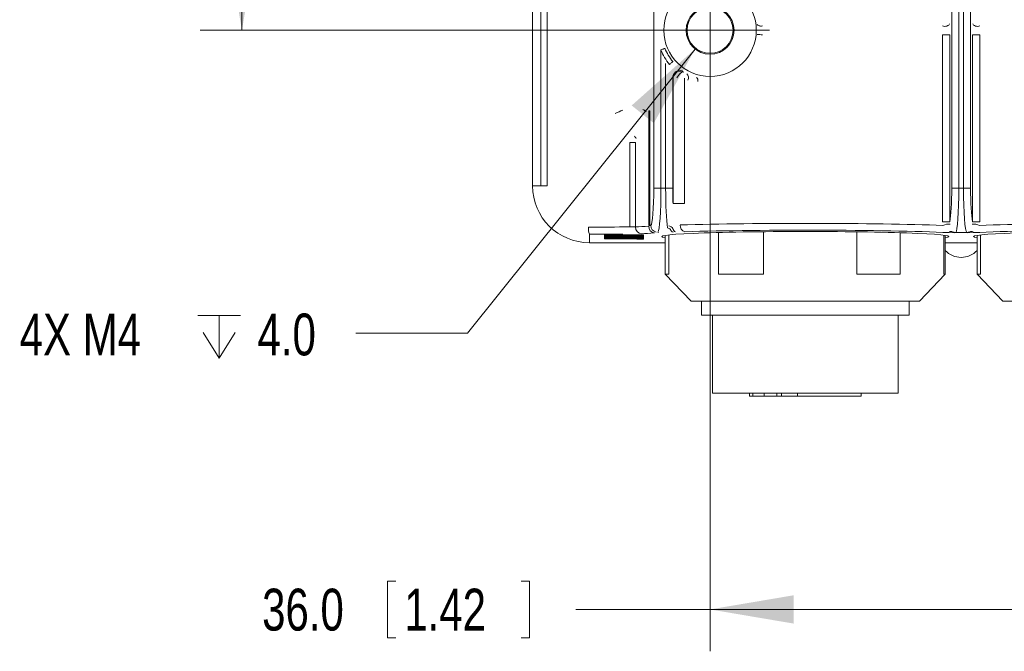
# Model space of a CAD drawing. Header units: millimetres. Extents: x 10 to 277, y 8 to 208.
# Tile 10 of 25: x 140 to 175, y 76 to 99. Entities that reach past the tile are written whole.
import ezdxf

# ---------------------------------------------------------------- set-up
doc = ezdxf.new("R2010")
doc.units = ezdxf.units.MM
doc.styles.add('SLDTEXTSTYLE0', font='TXT', dxfattribs={"width": 0.75})
doc.dimstyles.new('SLDDIMSTYLE1', dxfattribs={"dimtxt": 1.5, "dimasz": 3, "dimexe": 0, "dimexo": 0.0625, "dimgap": 0.375, "dimtad": 0, "dimtih": 1, "dimtoh": 1, "dimdec": 1, "dimlfac": 2, "dimrnd": 1e-09, "dimzin": 4, "dimdsep": 46, "dimtxsty": 'SLDTEXTSTYLE0', "dimsah": 1, "dimcen": 0.09, "dimadec": 0, "dimazin": 0, "dimtfac": 1, "dimtdec": 1, "dimtofl": 0, "dimtmove": 0, "dimatfit": 3, "dimfxl": 1, "dimtolj": 1, "dimtzin": 12, "dimarcsym": 0})
doc.dimstyles.new('SLDDIMSTYLE3', dxfattribs={"dimtxt": 1.5, "dimasz": 3, "dimexe": 0, "dimexo": 0.0625, "dimgap": 0.375, "dimtad": 0, "dimtih": 1, "dimtoh": 1, "dimdec": 1, "dimlfac": 2, "dimrnd": 1e-09, "dimzin": 12, "dimdsep": 46, "dimtxsty": 'SLDTEXTSTYLE0', "dimsah": 1, "dimcen": 0.09, "dimadec": 0, "dimazin": 0, "dimtfac": 1, "dimtdec": 1, "dimtmove": 0, "dimatfit": 3, "dimfxl": 1, "dimtolj": 1, "dimtzin": 12, "dimarcsym": 0})

# ---------------------------------------------------------------- blocks, each defined once
blk = doc.blocks.new('*D28')
at = {"color": 7, "linetype": 'Continuous', "lineweight": 0}
for p, q in [((162.921, 113.638), (146.642, 113.638)), ((148.142, 113.638), (148.142, 107.551)), ((147.534, 107.373), (147.534, 105.349)), ((147.534, 107.373), (147.838, 107.373)), ((152.63, 107.373), (152.325, 107.373)), ((152.63, 107.373), (152.63, 105.349)), ((147.534, 105.349), (147.838, 105.349)), ((148.142, 98.638), (148.142, 105.17)), ((152.63, 105.349), (152.325, 105.349)), ((162.921, 98.638), (146.642, 98.638))]:
    blk.add_line(p, q, dxfattribs=at)
for points in [[(148.142, 113.638), (147.634, 110.638), (148.65, 110.638)], [(148.142, 98.638), (148.65, 101.638), (147.634, 101.638)]]:
    blk.add_solid(points, dxfattribs=at)
at = {"color": 7, "linetype": 'Continuous', "lineweight": 0, "char_height": 1.5, "attachment_point": 1, "style": 'SLDTEXTSTYLE0'}
for s, insert in [('30.0', (143.046, 107.104)), ('1.18', (148.142, 107.104))]:
    blk.add_mtext(s, dxfattribs=dict(at, insert=insert))
blk = doc.blocks.new('*D32')
at = {"color": 7, "linetype": 'Continuous', "lineweight": 0}
for p, q in [((164.921, 96.638), (164.921, 76.386)), ((182.921, 96.638), (182.921, 76.386)), ((153.354, 78.897), (153.354, 76.874)), ((153.354, 78.897), (153.658, 78.897)), ((158.45, 78.897), (158.145, 78.897)), ((158.45, 78.897), (158.45, 76.874)), ((164.921, 77.886), (160.112, 77.886)), ((182.921, 77.886), (164.921, 77.886)), ((153.354, 76.874), (153.658, 76.874)), ((158.45, 76.874), (158.145, 76.874))]:
    blk.add_line(p, q, dxfattribs=at)
for points in [[(164.921, 77.886), (167.921, 77.378), (167.921, 78.394)], [(182.921, 77.886), (179.921, 78.394), (179.921, 77.378)]]:
    blk.add_solid(points, dxfattribs=at)
at = {"color": 7, "linetype": 'Continuous', "lineweight": 0, "char_height": 1.5, "attachment_point": 1, "style": 'SLDTEXTSTYLE0'}
for s, insert in [('36.0', (148.866, 78.629)), ('1.42', (153.962, 78.629))]:
    blk.add_mtext(s, dxfattribs=dict(at, insert=insert))
blk = doc.blocks.new('SW_SYMBOL_HOLE_DEPTH')
at = {"color": 0, "linetype": 'Continuous', "lineweight": 0}
for p, q in [((0, 875), (800, 875)), ((400, 875), (400, 75)), ((100, 555), (400, 75)), ((700, 555), (400, 75))]:
    blk.add_line(p, q, dxfattribs=at)
blk = doc.blocks.new('*D33')
at = {"color": 7, "linetype": 'Continuous', "lineweight": 0}
for p, q in [((164.383, 97.967), (156.221, 87.782)), ((156.221, 87.782), (152.221, 87.782))]:
    blk.add_line(p, q, dxfattribs=at)
blk.add_solid([(164.383, 97.967), (162.111, 95.944), (162.904, 95.309)], dxfattribs=at)
at = {"color": 7, "linetype": 'Continuous', "lineweight": 0, "xscale": 0.001916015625, "yscale": 0.001916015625, "zscale": 0.001916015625}
blk.add_blockref('SW_SYMBOL_HOLE_DEPTH', (146.558, 86.74), dxfattribs=at)
at = {"color": 7, "linetype": 'Continuous', "lineweight": 0, "char_height": 1.5, "attachment_point": 1, "style": 'SLDTEXTSTYLE0'}
for s, insert in [('4X M4 ', (140.176, 88.489)), ('4.0', (148.701, 88.489))]:
    blk.add_mtext(s, dxfattribs=dict(at, insert=insert))
blk = doc.blocks.new('SW_CENTERMARKSYMBOL_9')
at = {"color": 0, "linetype": 'Continuous', "lineweight": 0}
for p, q in [((0, 1.27), (0, 2.129)), ((0, 0), (0, 1.27)), ((-1.27, 0), (-2.129, 0)), ((0, 0), (-1.27, 0)), ((0, 0), (0, -1.27)), ((0, 0), (1.27, 0)), ((1.27, 0), (2.129, 0)), ((0, -1.27), (0, -2.129))]:
    blk.add_line(p, q, dxfattribs=at)

msp = doc.modelspace()

# ---------------------------------------------------------------- linework, layer by layer
at = {"color": 7, "linetype": 'Continuous', "lineweight": 15}
for p, q in [((158.56, 143.6), (158.56, 93.064)), ((158.859, 93.064), (158.859, 127.051)), ((159.076, 126.733), (159.076, 93.064)), ((173.583, 92.982), (173.583, 115.239)), ((173.836, 115.242), (173.836, 92.982)), ((174.006, 92.982), (174.006, 115.242)), ((174.259, 115.239), (174.259, 92.982)), ((162.906, 92.982), (162.906, 102.356)), ((173.254, 91.777), (173.254, 98.48)), ((173.516, 98.48), (173.254, 98.48)), ((173.516, 98.48), (173.516, 91.777)), ((174.325, 91.777), (174.325, 98.48)), ((174.325, 98.48), (174.588, 98.48)), ((174.588, 98.48), (174.588, 91.777)), ((163.159, 97.935), (163.159, 92.982)), ((163.328, 92.982), (163.328, 97.445)), ((163.581, 96.944), (163.581, 92.982)), ((163.592, 92.429), (163.592, 96.93)), ((164.007, 96.923), (164.007, 92.429)), ((162.766, 95.75), (162.724, 95.75)), ((162.724, 91.638), (162.724, 95.75)), ((162.766, 95.75), (162.766, 91.638)), ((162.05, 91.592), (162.05, 94.62)), ((162.05, 94.62), (162.249, 94.62)), ((162.249, 94.62), (162.249, 91.592)), ((158.56, 93.064), (158.859, 93.064)), ((158.859, 93.064), (159.076, 93.064)), ((163.159, 92.982), (162.906, 92.982)), ((163.159, 92.982), (163.328, 92.982)), ((163.328, 92.982), (163.581, 92.982)), ((173.836, 92.982), (173.583, 92.982)), ((173.836, 92.982), (174.006, 92.982)), ((174.259, 92.982), (174.006, 92.982)), ((163.592, 92.429), (164.007, 92.429)), ((173.516, 91.777), (173.254, 91.777)), ((174.325, 91.777), (174.588, 91.777)), ((162.05, 91.592), (162.249, 91.592)), ((162.766, 91.638), (162.724, 91.638)), ((162.766, 91.638), (162.793, 91.649)), ((166.833, 89.901), (166.833, 91.421)), ((170.186, 89.901), (170.186, 91.417)), ((160.599, 91.332), (160.599, 91.025)), ((162.531, 91.31), (161.142, 91.31)), ((161.142, 91.3), (161.142, 91.31)), ((162.531, 91.3), (161.142, 91.3)), ((161.142, 91.3), (161.142, 91.27)), ((161.142, 91.27), (161.376, 91.27)), ((161.142, 91.263), (161.142, 91.27)), ((162.531, 91.263), (161.142, 91.263)), ((161.142, 91.263), (161.142, 91.255)), ((161.482, 91.255), (161.142, 91.249)), ((162.048, 91.255), (161.142, 91.239)), ((161.142, 91.255), (162.048, 91.255)), ((161.142, 91.239), (161.142, 91.249)), ((161.142, 91.239), (161.142, 91.231)), ((161.142, 91.231), (162.531, 91.231)), ((161.142, 91.223), (161.142, 91.231)), ((162.531, 91.223), (161.142, 91.223)), ((161.142, 91.223), (161.142, 91.193)), ((161.142, 91.193), (161.376, 91.193)), ((162.296, 91.187), (161.142, 91.187)), ((161.142, 91.177), (161.142, 91.187)), ((162.296, 91.177), (161.142, 91.177)), ((161.142, 91.177), (161.142, 91.169)), ((161.142, 91.169), (162.296, 91.169)), ((161.376, 91.292), (161.754, 91.292)), ((161.376, 91.27), (161.376, 91.292)), ((161.754, 91.273), (161.376, 91.273)), ((161.376, 91.215), (161.754, 91.215)), ((161.376, 91.193), (161.376, 91.215)), ((161.604, 91.239), (162.531, 91.255)), ((162.531, 91.239), (161.604, 91.239)), ((161.754, 91.292), (161.754, 91.272)), ((161.754, 91.272), (161.988, 91.272)), ((161.754, 91.215), (161.754, 91.195)), ((161.754, 91.195), (161.988, 91.195)), ((161.988, 91.292), (162.296, 91.292)), ((161.988, 91.272), (161.988, 91.292)), ((162.296, 91.273), (161.988, 91.273)), ((161.988, 91.215), (162.296, 91.215)), ((161.988, 91.195), (161.988, 91.215)), ((162.531, 91.249), (162.174, 91.249)), ((162.296, 91.292), (162.296, 91.271)), ((162.296, 91.271), (162.531, 91.271)), ((162.296, 91.215), (162.296, 91.193)), ((162.296, 91.193), (162.531, 91.193)), ((162.296, 91.189), (162.296, 91.193)), ((162.531, 91.189), (162.296, 91.189)), ((162.296, 91.189), (162.296, 91.177)), ((162.296, 91.169), (162.296, 91.157)), ((162.296, 91.157), (162.531, 91.157)), ((162.531, 91.3), (162.531, 91.31)), ((162.531, 91.271), (162.531, 91.3)), ((162.531, 91.263), (162.531, 91.271)), ((162.531, 91.255), (162.531, 91.263)), ((162.531, 91.239), (162.531, 91.249)), ((162.531, 91.231), (162.531, 91.239)), ((162.531, 91.223), (162.531, 91.231)), ((162.531, 91.193), (162.531, 91.223)), ((162.531, 91.189), (162.531, 91.193)), ((162.531, 91.157), (162.531, 91.189)), ((163.316, 91.289), (163.316, 89.901)), ((163.437, 89.901), (163.437, 91.304)), ((165.223, 89.901), (165.223, 91.392)), ((171.729, 89.901), (171.729, 91.384)), ((173.297, 89.901), (173.297, 91.296)), ((173.349, 89.901), (173.349, 91.289)), ((173.724, 91.395), (173.684, 91.379)), ((174.118, 91.395), (173.724, 91.395)), ((174.158, 91.379), (174.118, 91.395)), ((174.492, 91.289), (174.492, 89.901)), ((174.613, 89.901), (174.613, 91.304)), ((160.599, 91.025), (163.316, 91.025)), ((173.349, 91.025), (174.492, 91.025)), ((163.316, 89.901), (164.242, 88.933)), ((163.316, 89.901), (163.437, 89.901)), ((165.223, 89.901), (166.833, 89.901)), ((170.186, 89.901), (171.729, 89.901)), ((172.424, 88.933), (173.349, 89.901)), ((173.297, 89.901), (173.349, 89.901)), ((174.492, 89.901), (175.418, 88.933)), ((174.492, 89.901), (174.613, 89.901)), ((164.242, 88.933), (172.424, 88.933)), ((164.608, 88.933), (164.608, 88.433)), ((172.058, 88.433), (172.058, 88.933)), ((175.418, 88.933), (183.6, 88.933)), ((172.058, 88.433), (164.608, 88.433)), ((165.008, 88.433), (165.008, 85.633)), ((171.658, 85.633), (171.658, 88.433)), ((171.658, 85.633), (165.008, 85.633)), ((166.333, 85.633), (166.333, 85.533)), ((166.453, 85.533), (166.333, 85.533)), ((166.453, 85.533), (166.453, 85.633)), ((166.453, 85.533), (166.865, 85.533)), ((166.865, 85.633), (166.865, 85.533)), ((167.309, 85.533), (166.865, 85.533)), ((167.309, 85.533), (167.309, 85.633)), ((167.309, 85.533), (167.477, 85.533)), ((167.477, 85.633), (167.477, 85.533)), ((167.477, 85.533), (168.057, 85.533)), ((168.057, 85.633), (168.057, 85.533)), ((170.333, 85.533), (168.057, 85.533)), ((170.333, 85.533), (170.333, 85.633))]:
    msp.add_line(p, q, dxfattribs=at)
at = {"color": 7, "linetype": 'Continuous', "lineweight": 15, "flags": 128}
for points in [[(166.613, 98.851), (166.62, 98.836), (166.633, 98.822), (166.651, 98.809), (166.675, 98.8), (166.702, 98.793), (166.732, 98.79), (166.763, 98.791), (166.794, 98.794)], [(173.504, 98.873), (173.496, 98.848), (173.476, 98.824), (173.448, 98.805), (173.412, 98.79), (173.372, 98.781), (173.33, 98.78), (173.29, 98.785), (173.255, 98.797)], [(174.338, 98.873), (174.346, 98.848), (174.366, 98.824), (174.394, 98.805), (174.43, 98.79), (174.47, 98.781), (174.512, 98.78), (174.552, 98.785), (174.587, 98.797)], [(163.3, 97.992), (163.296, 97.99), (163.287, 97.987), (163.274, 97.981), (163.256, 97.974), (163.235, 97.966), (163.211, 97.956), (163.185, 97.946), (163.159, 97.935)], [(163.585, 97.515), (163.582, 97.512), (163.575, 97.506), (163.564, 97.497), (163.549, 97.484), (163.532, 97.47), (163.512, 97.453), (163.491, 97.435), (163.469, 97.417)], [(163.976, 97.14), (163.953, 97.145), (163.924, 97.138), (163.891, 97.122), (163.856, 97.096), (163.82, 97.062), (163.786, 97.021), (163.754, 96.976), (163.726, 96.929)], [(163.905, 97.186), (163.905, 97.186), (163.905, 97.185), (163.905, 97.185), (163.905, 97.184), (163.904, 97.184), (163.904, 97.183), (163.904, 97.183), (163.904, 97.183)]]:
    msp.add_lwpolyline(points, dxfattribs=at)
at = {"color": 7, "linetype": 'Continuous', "lineweight": 15}
for radius in [1.656, 0.859, 0.825]:
    msp.add_circle((164.921, 98.638), radius, dxfattribs=at)
for centre, radius, start, end in [((166.513, 95.745), 2.747, 83.9912, 87.885), ((164.921, 98.638), 1.897, 201.7307, 220.0531), ((164.921, 98.638), 1.745, 201.7307, 220.0531), ((163.833, 96.941), 0.252, 73.5434, 179.2475), ((163.843, 96.927), 0.251, 58.4323, 179.3282), ((163.881, 97.067), 0.122, 58.0851, 78.3911), ((163.949, 96.941), 0.198, 334.7777, 44.8126), ((164.355, 96.848), 0.13, 340.8322, 53.1422), ((159.804, 99.92), 4.593, 291.9566, 295.655), ((162.367, 95.462), 0.369, 43.6541, 67.4082), ((162.028, 94.658), 0.259, 22.529, 47.0938), ((160.599, 93.064), 2.039, 180, 270), ((161.114, 91.529), 0.551, 174.0667, 200.9198), ((162.483, 91.582), 0.234, 178.1866, 265.8527), ((162.953, 91.603), 0.229, 176.4994, 262.9308), ((163.048, 91.65), 0.255, 180.1424, 257.237), ((163.305, 91.303), 0.275, 45.3909, 71.5833), ((163.35, 91.311), 0.331, 43.645, 73.9391), ((163.624, 91.541), 0.133, 198.8507, 259.2832), ((163.736, 91.545), 0.145, 182.1839, 245.9087), ((164.072, 91.632), 0.221, 172.6299, 254.4937), ((173.455, 91.282), 0.409, 80.3223, 117.1992), ((173.556, 91.29), 0.143, 66.3307, 115.3708), ((173.724, 91.648), 0.253, 243.9543, 269.8132), ((174.117, 91.648), 0.253, 270.1868, 296.0457), ((174.286, 91.29), 0.143, 64.6292, 113.6693), ((174.387, 91.282), 0.409, 62.8008, 99.6777), ((163.045, 91.167), 0.232, 85.3515, 88.58), ((163.08, 91.507), 0.111, 261.3379, 267.7847), ((173.921, 91.275), 0.775, 222.4637, 317.5363)]:
    msp.add_arc(centre, radius, start, end, dxfattribs=at)
for centre, major_axis, ratio, start_param, end_param in [((167.164, 98.638), (4.16, 0), 0.800731, 3.674814, 3.679759), ((162.789, 92.982), (0, 1.333), 0.087489, 3.176499, 4.712389), ((163.042, 92.982), (0, 1.587), 0.07349, 3.216096, 4.712389), ((163.445, 92.982), (0, 1.587), 0.07349, 1.570796, 2.675202), ((163.698, 92.982), (0, 1.333), 0.087489, 1.570796, 1.998368), ((173.466, 92.982), (0, 1.333), 0.087489, 3.584383, 4.712389), ((173.72, 92.982), (0, 1.587), 0.07349, 3.176499, 4.712389), ((174.122, 92.982), (0, 1.587), 0.07349, 1.570796, 3.106686), ((174.375, 92.982), (0, 1.333), 0.087489, 1.570796, 2.698802), ((173.921, 88.077), (101.6, 0), 0.034833, 1.687905, 1.702632), ((168.333, 91.491), (6.756, 0), 0.033674, 2.550186, 2.691659), ((168.333, 91.249), (5.143, 0), 0.034921, 1.570796, 3.364275), ((168.333, 91.491), (6.756, 0), 0.033674, 0.751794, 2.295661), ((168.333, 91.249), (6.515, 0), 0.034921, 0.607167, 2.295661), ((168.333, 91.249), (5.143, 0), 0.034921, 6.060503, 7.853982), ((179.509, 91.249), (5.143, 0), 0.034921, 1.570796, 3.364275), ((179.509, 91.249), (6.515, 0), 0.034921, 0.845932, 2.534426), ((179.509, 91.491), (6.756, 0), 0.033674, 0.845932, 2.389798), ((173.921, 87.823), (101.346, 0), 0.034921, 1.69074, 1.702632), ((168.333, 91.249), (6.515, 0), 0.034921, 2.550186, 2.691659)]:
    msp.add_ellipse(centre, major_axis=major_axis, ratio=ratio, start_param=start_param, end_param=end_param, dxfattribs=at)

# ---------------------------------------------------------------- block references
at = {"color": 7, "linetype": 'Continuous', "lineweight": 0}
msp.add_blockref('SW_CENTERMARKSYMBOL_9', (164.921, 98.638), dxfattribs=at)

# ---------------------------------------------------------------- dimensions: what is measured, and where the dimension line sits
dim = msp.add_linear_dim(base=(148.142, 98.638), p1=(164.921, 113.638), p2=(164.921, 98.638), angle=90, dimstyle='SLDDIMSTYLE1', dxfattribs=at)
dim.commit()
dim.dimension.update_dxf_attribs({"geometry": '*D28', "text_midpoint": (148.142, 106.361), "dimtype": 160})
dim = msp.add_diameter_dim_2p(p1=(165.458, 99.308), p2=(164.383, 97.967), text='4X M4 {\\fGDT;x}4.0', dimstyle='SLDDIMSTYLE3', override={"dimpost": '<>'}, dxfattribs=at)
dim.commit()
dim.dimension.update_dxf_attribs({"geometry": '*D33', "text_midpoint": (145.824, 87.782), "dimtype": 163})
dim = msp.add_linear_dim(base=(164.921, 77.886), p1=(182.921, 98.638), p2=(164.921, 98.638), dimstyle='SLDDIMSTYLE1', dxfattribs=at)
dim.commit()
dim.dimension.update_dxf_attribs({"geometry": '*D32', "text_midpoint": (153.962, 77.886), "dimtype": 160})

doc.saveas('drawing.dxf')
